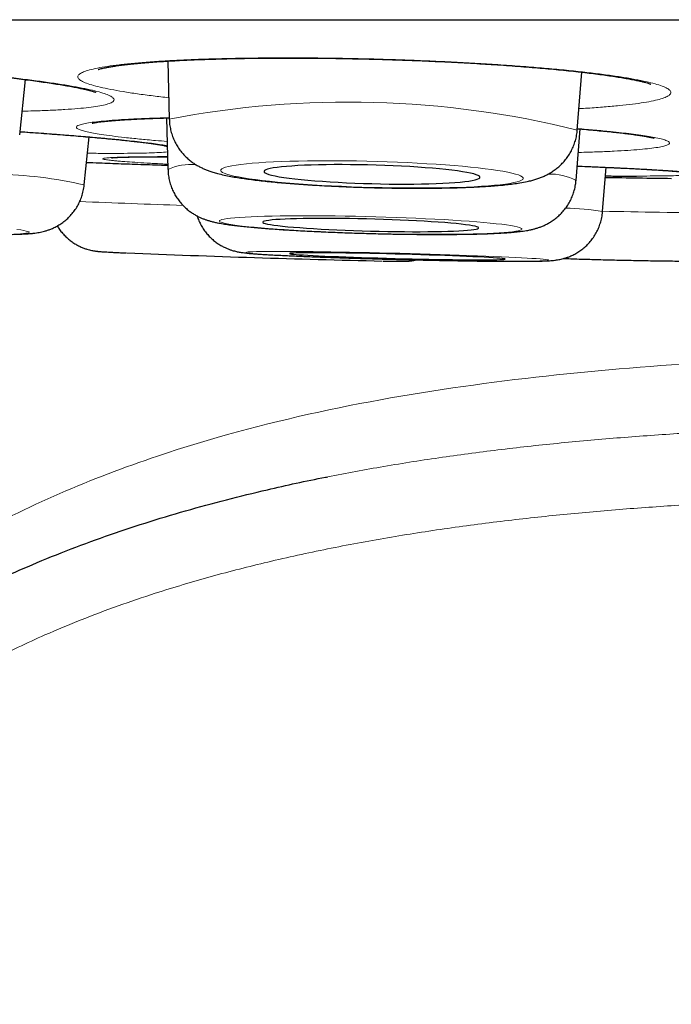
# Model space of a CAD drawing. Header units: millimetres. Extents: x 8 to 761, y 12 to 790.
# Tile 5 of 240: x 348.91 to 352.61, y 351.42 to 357.01. Entities that reach past the tile are written whole.
import ezdxf

# ---------------------------------------------------------------- set-up
doc = ezdxf.new("R2010")
doc.units = ezdxf.units.MM

msp = doc.modelspace()

# ---------------------------------------------------------------- linework, layer by layer
at = {"color": 7, "linetype": 'Continuous', "lineweight": 30}
for p, q in [((337.7188, 357.0073), (371.0537, 357.0073)), ((349.7469, 356.7724), (349.7554, 356.4429)), ((352.0717, 356.3812), (352.0977, 356.7094)), ((348.9065, 356.3532), (348.939, 356.6671)), ((349.7406, 356.4497), (349.7482, 356.1563)), ((352.0645, 356.0944), (352.0877, 356.3869)), ((349.2728, 356.0697), (349.3003, 356.3416)), ((352.2152, 355.9187), (352.2347, 356.1694)), ((352.0645, 356.0944), (352.0641, 356.093))]:
    msp.add_line(p, q, dxfattribs=at)
at = {"color": 252, "linetype": 'Continuous', "lineweight": 0, "flags": 128}
for points in [[(350.906, 356.0554), (350.964, 356.054), (351.0217, 356.053), (351.0789, 356.0523), (351.1352, 356.052), (351.1906, 356.052), (351.2446, 356.0524), (351.2971, 356.0531), (351.3478, 356.0542), (351.3965, 356.0557), (351.443, 356.0574), (351.487, 356.0595), (351.5284, 356.0619), (351.5669, 356.0646), (351.6024, 356.0676), (351.6347, 356.0709), (351.6637, 356.0745), (351.6893, 356.0783), (351.7112, 356.0824), (351.7295, 356.0866), (351.7441, 356.0911), (351.7548, 356.0957), (351.7616, 356.1005), (351.7646, 356.1054), (351.7636, 356.1104), (351.7587, 356.1155), (351.7499, 356.1207), (351.7373, 356.1259), (351.7208, 356.1311), (351.7007, 356.1364), (351.6769, 356.1415), (351.6496, 356.1467), (351.619, 356.1517), (351.585, 356.1567), (351.548, 356.1615), (351.508, 356.1662), (351.4653, 356.1707), (351.4201, 356.175), (351.3725, 356.1791), (351.3227, 356.183), (351.2711, 356.1867), (351.2178, 356.1901), (351.1631, 356.1932), (351.1072, 356.196), (351.0503, 356.1985), (350.9929, 356.2007), (350.935, 356.2025), (350.877, 356.2041), (350.8191, 356.2053), (350.7617, 356.2061), (350.7048, 356.2066), (350.6489, 356.2068), (350.5942, 356.2066), (350.5409, 356.206), (350.4893, 356.2051), (350.4396, 356.2038), (350.3919, 356.2022), (350.3467, 356.2003), (350.304, 356.1981), (350.264, 356.1955), (350.227, 356.1926), (350.1931, 356.1895), (350.1624, 356.186), (350.1351, 356.1824), (350.1113, 356.1784), (350.0912, 356.1743), (350.0747, 356.1699), (350.0621, 356.1654), (350.0533, 356.1607), (350.0484, 356.1558), (350.0475, 356.1508), (350.0504, 356.1458), (350.0572, 356.1406), (350.0679, 356.1354), (350.0825, 356.1302), (350.1008, 356.125), (350.1227, 356.1198), (350.1483, 356.1146), (350.1773, 356.1095), (350.2096, 356.1045), (350.2451, 356.0996), (350.2836, 356.0949), (350.325, 356.0903), (350.369, 356.0858), (350.4155, 356.0816), (350.4642, 356.0776), (350.5149, 356.0738), (350.5674, 356.0703), (350.6214, 356.0671), (350.6768, 356.0641), (350.7332, 356.0615), (350.7903, 356.0591), (350.848, 356.0571), (350.906, 356.0554)], [(350.8987, 355.7942), (350.9567, 355.7927), (351.0144, 355.7915), (351.0716, 355.7905), (351.128, 355.7898), (351.1833, 355.7893), (351.2374, 355.789), (351.2899, 355.789), (351.3406, 355.7892), (351.3893, 355.7896), (351.4357, 355.7903), (351.4797, 355.7912), (351.5211, 355.7924), (351.5596, 355.7938), (351.5951, 355.7954), (351.6274, 355.7972), (351.6564, 355.7992), (351.682, 355.8014), (351.704, 355.8038), (351.7223, 355.8063), (351.7368, 355.8091), (351.7475, 355.8119), (351.7543, 355.815), (351.7573, 355.8181), (351.7563, 355.8213), (351.7514, 355.8247), (351.7426, 355.8281), (351.73, 355.8316), (351.7136, 355.8351), (351.6934, 355.8386), (351.6697, 355.8422), (351.6424, 355.8458), (351.6117, 355.8493), (351.5778, 355.8528), (351.5407, 355.8563), (351.5008, 355.8597), (351.4581, 355.863), (351.4128, 355.8662), (351.3652, 355.8693), (351.3155, 355.8723), (351.2638, 355.8751), (351.2105, 355.8778), (351.1558, 355.8803), (351.0999, 355.8827), (351.0431, 355.8848), (350.9856, 355.8868), (350.9277, 355.8886), (350.8697, 355.8901), (350.8119, 355.8914), (350.7544, 355.8925), (350.6976, 355.8934), (350.6417, 355.894), (350.587, 355.8944), (350.5337, 355.8946), (350.482, 355.8945), (350.4323, 355.8942), (350.3847, 355.8936), (350.3394, 355.8928), (350.2967, 355.8918), (350.2567, 355.8905), (350.2197, 355.889), (350.1858, 355.8873), (350.1551, 355.8854), (350.1278, 355.8833), (350.104, 355.881), (350.0839, 355.8785), (350.0675, 355.8759), (350.0548, 355.8731), (350.0461, 355.8701), (350.0412, 355.867), (350.0402, 355.8638), (350.0431, 355.8606), (350.05, 355.8572), (350.0607, 355.8537), (350.0752, 355.8502), (350.0935, 355.8467), (350.1155, 355.8431), (350.141, 355.8396), (350.17, 355.836), (350.2024, 355.8325), (350.2379, 355.829), (350.2764, 355.8256), (350.3177, 355.8222), (350.3617, 355.8189), (350.4082, 355.8158), (350.4569, 355.8127), (350.5076, 355.8098), (350.5601, 355.8071), (350.6142, 355.8044), (350.6695, 355.802), (350.7259, 355.7998), (350.7831, 355.7977), (350.8408, 355.7958), (350.8987, 355.7942)], [(348.8898, 355.7908), (348.9109, 355.7919), (348.9284, 355.7932), (348.9421, 355.7947), (348.9519, 355.7964), (348.9579, 355.7983), (348.9599, 355.8005)], [(348.9599, 355.8005), (348.9581, 355.8028), (348.9523, 355.8053), (348.9427, 355.8079), (348.9292, 355.8107), (348.912, 355.8137), (348.891, 355.8168)], [(351.9084, 355.6423), (351.9065, 355.6435), (351.9006, 355.6448), (351.8909, 355.6462), (351.8774, 355.6477), (351.86, 355.6493), (351.839, 355.6509), (351.8144, 355.6526), (351.7862, 355.6544), (351.7547, 355.6562), (351.72, 355.658), (351.6823, 355.6599), (351.6416, 355.6618), (351.5983, 355.6637), (351.5524, 355.6656), (351.5043, 355.6675), (351.4541, 355.6693), (351.402, 355.6712), (351.3484, 355.673), (351.2933, 355.6748), (351.2372, 355.6765), (351.1802, 355.6782), (351.1226, 355.6798), (351.0647, 355.6813), (351.0067, 355.6828), (350.9489, 355.6842), (350.8915, 355.6855), (350.8349, 355.6867), (350.7793, 355.6878), (350.7249, 355.6887), (350.6719, 355.6896), (350.6207, 355.6904), (350.5715, 355.691), (350.5244, 355.6915), (350.4798, 355.6919), (350.4377, 355.6921), (350.3984, 355.6923), (350.3621, 355.6923), (350.329, 355.6922), (350.2991, 355.6919), (350.2727, 355.6915), (350.2498, 355.691), (350.2305, 355.6904), (350.215, 355.6897), (350.2033, 355.6888), (350.1955, 355.6878), (350.1915, 355.6868), (350.1915, 355.6856), (350.1954, 355.6843), (350.2031, 355.6829), (350.2148, 355.6815), (350.2302, 355.6799), (350.2494, 355.6783), (350.2723, 355.6767), (350.2987, 355.6749), (350.3285, 355.6731), (350.3616, 355.6713), (350.3979, 355.6695), (350.4371, 355.6676), (350.4791, 355.6657), (350.5237, 355.6638), (350.5708, 355.6619), (350.62, 355.66), (350.6711, 355.6582), (350.724, 355.6563), (350.7784, 355.6545), (350.834, 355.6528), (350.8906, 355.6511), (350.948, 355.6494), (351.0058, 355.6479), (351.0638, 355.6464), (351.1217, 355.6449), (351.1793, 355.6436), (351.2363, 355.6424), (351.2925, 355.6412), (351.3475, 355.6402), (351.4012, 355.6393), (351.4533, 355.6385), (351.5035, 355.6378), (351.5517, 355.6372), (351.5976, 355.6367), (351.641, 355.6364), (351.6817, 355.6362), (351.7195, 355.6361), (351.7542, 355.6362), (351.7858, 355.6364), (351.8139, 355.6367), (351.8386, 355.6371), (351.8597, 355.6377), (351.8771, 355.6384), (351.8907, 355.6392), (351.9005, 355.6401), (351.9064, 355.6411), (351.9084, 355.6423)]]:
    msp.add_lwpolyline(points, dxfattribs=at)
at = {"color": 7, "linetype": 'Continuous', "lineweight": 30, "flags": 128}
for points in [[(350.906, 356.0766), (350.9547, 356.0754), (351.0031, 356.0747), (351.0508, 356.0742), (351.0977, 356.0741), (351.1433, 356.0744), (351.1874, 356.075), (351.2298, 356.076), (351.2701, 356.0773), (351.3081, 356.0789), (351.3436, 356.0808), (351.3762, 356.0831), (351.406, 356.0856), (351.4325, 356.0884), (351.4558, 356.0915), (351.4755, 356.0948), (351.4917, 356.0983), (351.5041, 356.1021), (351.5128, 356.106), (351.5176, 356.11), (351.5186, 356.1142), (351.5157, 356.1185), (351.5089, 356.1228), (351.4984, 356.1272), (351.4841, 356.1316), (351.4661, 356.1359), (351.4446, 356.1403), (351.4197, 356.1446), (351.3915, 356.1487), (351.3603, 356.1528), (351.3262, 356.1567), (351.2894, 356.1604), (351.2502, 356.1639), (351.2088, 356.1672), (351.1656, 356.1703), (351.1206, 356.1731), (351.0744, 356.1757), (351.027, 356.1779), (350.9789, 356.1799), (350.9304, 356.1815), (350.8816, 356.1828), (350.8331, 356.1837), (350.785, 356.1843), (350.7376, 356.1846), (350.6914, 356.1845), (350.6464, 356.1841), (350.6032, 356.1833), (350.5618, 356.1822), (350.5226, 356.1807), (350.4859, 356.1789), (350.4517, 356.1768), (350.4205, 356.1744), (350.3924, 356.1717), (350.3674, 356.1688), (350.3459, 356.1656), (350.328, 356.1622), (350.3136, 356.1585), (350.3031, 356.1547), (350.2963, 356.1507), (350.2934, 356.1466), (350.2944, 356.1424), (350.2992, 356.1381), (350.3079, 356.1337), (350.3203, 356.1294), (350.3365, 356.125), (350.3562, 356.1206), (350.3795, 356.1163), (350.406, 356.1121), (350.4358, 356.108), (350.4685, 356.104), (350.5039, 356.1002), (350.5419, 356.0965), (350.5822, 356.0931), (350.6246, 356.0899), (350.6687, 356.087), (350.7143, 356.0843), (350.7612, 356.0819), (350.809, 356.0798), (350.8573, 356.078), (350.906, 356.0766)], [(350.8987, 355.8078), (350.9474, 355.8066), (350.9958, 355.8056), (351.0435, 355.8049), (351.0904, 355.8044), (351.136, 355.8041), (351.1802, 355.8041), (351.2225, 355.8043), (351.2628, 355.8048), (351.3008, 355.8054), (351.3363, 355.8063), (351.369, 355.8075), (351.3987, 355.8088), (351.4253, 355.8104), (351.4485, 355.8121), (351.4683, 355.8141), (351.4844, 355.8162), (351.4969, 355.8185), (351.5055, 355.8209), (351.5104, 355.8235), (351.5113, 355.8261), (351.5084, 355.8289), (351.5017, 355.8318), (351.4911, 355.8347), (351.4768, 355.8376), (351.4588, 355.8406), (351.4373, 355.8436), (351.4124, 355.8466), (351.3842, 355.8496), (351.353, 355.8525), (351.3189, 355.8553), (351.2821, 355.8581), (351.2429, 355.8607), (351.2016, 355.8632), (351.1583, 355.8656), (351.1134, 355.8679), (351.0671, 355.8699), (351.0198, 355.8718), (350.9717, 355.8736), (350.9231, 355.8751), (350.8744, 355.8764), (350.8258, 355.8774), (350.7777, 355.8783), (350.7304, 355.8789), (350.6841, 355.8793), (350.6392, 355.8795), (350.5959, 355.8794), (350.5545, 355.879), (350.5153, 355.8785), (350.4786, 355.8777), (350.4445, 355.8767), (350.4132, 355.8754), (350.3851, 355.874), (350.3602, 355.8723), (350.3387, 355.8705), (350.3207, 355.8684), (350.3064, 355.8662), (350.2958, 355.8639), (350.289, 355.8614), (350.2861, 355.8588), (350.2871, 355.856), (350.2919, 355.8532), (350.3006, 355.8503), (350.3131, 355.8474), (350.3292, 355.8444), (350.349, 355.8414), (350.3722, 355.8384), (350.3988, 355.8355), (350.4285, 355.8325), (350.4612, 355.8297), (350.4966, 355.8269), (350.5347, 355.8242), (350.575, 355.8216), (350.6173, 355.8191), (350.6614, 355.8168), (350.7071, 355.8146), (350.7539, 355.8126), (350.8017, 355.8108), (350.8501, 355.8092), (350.8987, 355.8078)], [(351.6624, 355.6486), (351.6605, 355.6496), (351.6548, 355.6507), (351.6452, 355.6519), (351.6318, 355.6532), (351.6148, 355.6546), (351.5941, 355.656), (351.5701, 355.6575), (351.5427, 355.659), (351.5123, 355.6606), (351.4789, 355.6622), (351.4428, 355.6638), (351.4042, 355.6654), (351.3634, 355.6669), (351.3205, 355.6685), (351.276, 355.67), (351.2301, 355.6716), (351.183, 355.673), (351.135, 355.6744), (351.0865, 355.6758), (351.0378, 355.677), (350.9892, 355.6782), (350.9409, 355.6793), (350.8934, 355.6803), (350.8468, 355.6812), (350.8015, 355.682), (350.7578, 355.6827), (350.7159, 355.6832), (350.6761, 355.6837), (350.6387, 355.684), (350.6039, 355.6842), (350.5719, 355.6843), (350.543, 355.6842), (350.5172, 355.684), (350.4948, 355.6837), (350.4759, 355.6833), (350.4606, 355.6827), (350.4491, 355.682), (350.4414, 355.6813), (350.4375, 355.6804), (350.4374, 355.6794), (350.4413, 355.6783), (350.449, 355.6771), (350.4605, 355.6759), (350.4757, 355.6745), (350.4945, 355.6731), (350.5169, 355.6717), (350.5426, 355.6702), (350.5715, 355.6686), (350.6035, 355.6671), (350.6383, 355.6655), (350.6756, 355.6639), (350.7154, 355.6623), (350.7572, 355.6607), (350.8009, 355.6592), (350.8462, 355.6576), (350.8928, 355.6562), (350.9403, 355.6547), (350.9886, 355.6534), (351.0372, 355.652), (351.0859, 355.6508), (351.1344, 355.6497), (351.1823, 355.6486), (351.2294, 355.6477), (351.2754, 355.6468), (351.32, 355.6461), (351.3628, 355.6455), (351.4037, 355.645), (351.4423, 355.6446), (351.4784, 355.6443), (351.5118, 355.6442), (351.5423, 355.6442), (351.5697, 355.6443), (351.5938, 355.6446), (351.6145, 355.6449), (351.6316, 355.6454), (351.645, 355.646), (351.6547, 355.6468), (351.6605, 355.6476), (351.6624, 355.6486)]]:
    msp.add_lwpolyline(points, dxfattribs=at)
at = {"color": 252, "linetype": 'Continuous', "lineweight": 0}
for centre, radius, start, end in [((350.7725, 351.154), 5.3859, 76.0415, 100.8853), ((349.8778, 355.8865), 0.2993, 84.6553, 115.6616), ((348.7343, 353.7274), 2.4034, 77.0512, 89.0779), ((351.9184, 355.8252), 0.3063, 61.5136, 92.211), ((352.2265, 426.91), 70.9971, 267.593802, 268.067991), ((351.995, 354.6517), 1.286, 80.1422, 89.528), ((353.0744, 393.8826), 37.9721, 268.70183, 269.19155), ((353.0266, 388.1269), 32.2163, 269.13209, 270.36715)]:
    msp.add_arc(centre, radius, start, end, dxfattribs=at)
at = {"color": 7, "linetype": 'Continuous', "lineweight": 30}
for centre, radius, start, end in [((354.3863, 486.0945), 130, 269.049736, 269.215851), ((352.928, 440.5699), 84.9551, 267.696952, 268.675278)]:
    msp.add_arc(centre, radius, start, end, dxfattribs=at)
for points, knots in [([(346.1862, 356.756), (346.1861, 356.756), (346.1857, 356.7558), (346.1877, 356.7564), (346.1924, 356.7576), (346.2007, 356.7595), (346.2126, 356.7617), (346.2283, 356.7642), (346.2479, 356.7669), (346.2714, 356.7697), (346.2986, 356.7724), (346.3296, 356.7751), (346.3643, 356.7777), (346.4025, 356.78), (346.4441, 356.7822), (346.4888, 356.7842), (346.5363, 356.7858), (346.5865, 356.7872), (346.6391, 356.7883), (346.6943, 356.7891), (346.7521, 356.7897), (346.8124, 356.7899), (346.875, 356.7898), (346.9396, 356.7894), (347.0059, 356.7887), (347.0735, 356.7877), (347.1424, 356.7864), (347.2126, 356.7848), (347.284, 356.7829), (347.3569, 356.7807), (347.4307, 356.7782), (347.5054, 356.7754), (347.5806, 356.7723), (347.6561, 356.769), (347.7316, 356.7654), (347.807, 356.7615), (347.8824, 356.7574), (347.9576, 356.753), (348.0324, 356.7484), (348.1067, 356.7436), (348.1802, 356.7385), (348.2529, 356.7333), (348.3214, 356.7281), (348.3777, 356.7236), (348.4332, 356.719), (348.4908, 356.7141), (348.5575, 356.7081), (348.6224, 356.702), (348.6855, 356.6958), (348.7465, 356.6895), (348.8055, 356.6831), (348.8622, 356.6766), (348.9166, 356.67), (348.9683, 356.6635), (349.0171, 356.6569), (349.0631, 356.6504), (349.1063, 356.6439), (349.1463, 356.6374), (349.1831, 356.6311), (349.2164, 356.625), (349.246, 356.6191), (349.2717, 356.6135), (349.2933, 356.6084), (349.3105, 356.6039), (349.3232, 356.6002), (349.3321, 356.5973), (349.3374, 356.5954), (349.3397, 356.5944), (349.3393, 356.5946), (349.3392, 356.5946)], [0, 0, 0, 0, 0.001429, 0.01086, 0.021256, 0.032623, 0.044907, 0.058004, 0.071781, 0.086147, 0.100764, 0.115887, 0.131398, 0.147198, 0.163199, 0.179327, 0.195515, 0.211695, 0.227845, 0.244038, 0.260393, 0.276868, 0.29342, 0.310007, 0.32658, 0.343095, 0.359522, 0.375919, 0.392417, 0.408986, 0.425603, 0.442247, 0.458892, 0.475512, 0.492086, 0.508585, 0.525127, 0.541705, 0.558273, 0.574838, 0.59141, 0.607993, 0.624596, 0.638969, 0.647711, 0.664247, 0.680743, 0.697215, 0.713671, 0.730115, 0.746553, 0.76299, 0.779427, 0.795847, 0.812052, 0.828286, 0.844485, 0.860606, 0.8766, 0.89241, 0.907964, 0.923177, 0.937958, 0.95239, 0.964918, 0.97667, 0.987525, 0.99742, 1, 1, 1, 1]), ([(349.352, 356.7248), (349.3521, 356.7248), (349.3524, 356.7249), (349.3563, 356.7262), (349.3633, 356.7283), (349.374, 356.731), (349.3883, 356.7342), (349.4065, 356.7377), (349.4285, 356.7415), (349.4544, 356.7455), (349.484, 356.7495), (349.5173, 356.7535), (349.5543, 356.7574), (349.5947, 356.7613), (349.6383, 356.765), (349.6849, 356.7684), (349.7342, 356.7717), (349.7861, 356.7747), (349.8405, 356.7775), (349.8974, 356.78), (349.9569, 356.7823), (350.0188, 356.7842), (350.0828, 356.7859), (350.1486, 356.7874), (350.216, 356.7885), (350.2845, 356.7892), (350.3543, 356.7897), (350.4253, 356.7899), (350.4976, 356.7898), (350.5711, 356.7893), (350.6456, 356.7886), (350.7206, 356.7875), (350.7961, 356.7861), (350.8717, 356.7845), (350.9471, 356.7825), (351.0224, 356.7803), (351.0976, 356.7777), (351.1725, 356.7749), (351.2469, 356.7718), (351.3206, 356.7684), (351.3934, 356.7647), (351.4653, 356.7608), (351.5222, 356.7574), (351.5674, 356.7546), (351.612, 356.7518), (351.6691, 356.7479), (351.7352, 356.7431), (351.7995, 356.7381), (351.8618, 356.7329), (351.9221, 356.7275), (351.9802, 356.722), (352.0361, 356.7163), (352.0895, 356.7105), (352.1401, 356.7046), (352.1878, 356.6986), (352.2327, 356.6925), (352.2745, 356.6865), (352.3132, 356.6804), (352.3486, 356.6744), (352.3803, 356.6685), (352.4082, 356.6628), (352.4322, 356.6575), (352.452, 356.6526), (352.4672, 356.6483), (352.4782, 356.6449), (352.4852, 356.6425), (352.4891, 356.6409), (352.4893, 356.6408), (352.4894, 356.6408)], [0, 0, 0, 0, 0.007879, 0.018085, 0.029216, 0.041243, 0.05409, 0.067645, 0.081789, 0.09639, 0.111305, 0.126667, 0.14237, 0.158324, 0.174449, 0.190674, 0.206934, 0.223174, 0.23941, 0.255753, 0.272243, 0.288838, 0.305493, 0.322166, 0.338804, 0.355368, 0.371846, 0.388357, 0.404978, 0.421662, 0.438385, 0.455124, 0.471851, 0.488543, 0.50518, 0.521756, 0.538432, 0.555094, 0.571748, 0.588403, 0.605066, 0.621743, 0.638442, 0.645311, 0.654098, 0.670713, 0.687286, 0.703831, 0.720356, 0.736866, 0.753365, 0.769857, 0.786342, 0.802801, 0.819027, 0.835277, 0.851473, 0.867571, 0.883515, 0.899241, 0.914669, 0.929706, 0.944251, 0.958387, 0.970531, 0.981884, 0.992363, 1, 1, 1, 1]), ([(349.3176, 356.42), (349.3175, 356.42), (349.3171, 356.4199), (349.3188, 356.4204), (349.323, 356.4213), (349.3309, 356.4228), (349.3423, 356.4246), (349.3576, 356.4268), (349.3769, 356.4292), (349.4, 356.4316), (349.4271, 356.4341), (349.4579, 356.4366), (349.4921, 356.439), (349.5298, 356.4412), (349.5706, 356.4434), (349.6145, 356.4454), (349.6615, 356.4473), (349.7083, 356.4489), (349.7405, 356.4498), (349.7552, 356.4502)], [0, 0, 0, 0, 0.001122, 0.041577, 0.08677, 0.136754, 0.19128, 0.249855, 0.311848, 0.376612, 0.44357, 0.512197, 0.581847, 0.652334, 0.723464, 0.795106, 0.86717, 0.939591, 1, 1, 1, 1]), ([(349.7555, 356.4428), (349.756, 356.4326), (349.7571, 356.412), (349.7628, 356.3814), (349.7713, 356.3516), (349.7825, 356.3234), (349.7961, 356.2971), (349.8116, 356.2728), (349.8288, 356.2508), (349.847, 356.2311), (349.8659, 356.2138), (349.8851, 356.1988), (349.9043, 356.1859), (349.9233, 356.1748), (349.9423, 356.1652), (349.9616, 356.1567), (349.982, 356.1488), (350.005, 356.1412), (350.0334, 356.1331), (350.0669, 356.1252), (350.1042, 356.1178), (350.1418, 356.1113), (350.1807, 356.1054), (350.2217, 356.0999), (350.2651, 356.0946), (350.3098, 356.0897), (350.3561, 356.0852), (350.4038, 356.0809), (350.4531, 356.0769), (350.5038, 356.0732), (350.5557, 356.0697), (350.6088, 356.0665), (350.6629, 356.0636), (350.7177, 356.0609), (350.7732, 356.0586), (350.8292, 356.0565), (350.8735, 356.0551), (350.8992, 356.0544), (350.906, 356.0543)], [0, 0, 0, 0, 0.018949, 0.038698, 0.058086, 0.07714, 0.095878, 0.114304, 0.132413, 0.1502, 0.167677, 0.184917, 0.20211, 0.219537, 0.237616, 0.256995, 0.278594, 0.303828, 0.335247, 0.378408, 0.420775, 0.459364, 0.495869, 0.534317, 0.571362, 0.607522, 0.643099, 0.67827, 0.713147, 0.747807, 0.782303, 0.816674, 0.850949, 0.885153, 0.919305, 0.953419, 0.987511, 1, 1, 1, 1]), ([(348.9084, 356.3715), (348.916, 356.371), (348.9459, 356.369), (348.9965, 356.3654), (349.0601, 356.3607), (349.1218, 356.3561), (349.1815, 356.3514), (349.239, 356.3468), (349.2941, 356.3421), (349.3465, 356.3375), (349.3961, 356.333), (349.4429, 356.3286), (349.4868, 356.3242), (349.5279, 356.3198), (349.5657, 356.3156), (349.6003, 356.3116), (349.6315, 356.3076), (349.6591, 356.3039), (349.6831, 356.3004), (349.7004, 356.2976), (349.7143, 356.2952), (349.7248, 356.2932), (349.7333, 356.2914), (349.7378, 356.2904), (349.7398, 356.2898), (349.7393, 356.2899), (349.7393, 356.2899)], [0, 0, 0, 0, 0.0168161, 0.0657304, 0.1149343, 0.1642755, 0.2136881, 0.2630888, 0.3123938, 0.3615295, 0.4104222, 0.458956, 0.5077118, 0.5562426, 0.604534, 0.6525405, 0.7001882, 0.7473612, 0.7938804, 0.8394647, 0.8652867, 0.903437, 0.9386937, 0.9705329, 0.9986691, 1, 1, 1, 1]), ([(350.906, 356.0543), (350.9159, 356.054), (350.9445, 356.0533), (350.9918, 356.0523), (351.0476, 356.0514), (351.103, 356.0509), (351.1576, 356.0507), (351.2114, 356.0508), (351.2642, 356.0512), (351.3157, 356.052), (351.3658, 356.0531), (351.4145, 356.0545), (351.4615, 356.0563), (351.5068, 356.0584), (351.5504, 356.0609), (351.5922, 356.0638), (351.6324, 356.0671), (351.6712, 356.0709), (351.7092, 356.0755), (351.748, 356.0812), (351.7824, 356.0876), (351.8123, 356.0947), (351.8358, 356.1014), (351.8575, 356.1088), (351.8784, 356.1172), (351.899, 356.1269), (351.9198, 356.1384), (351.9407, 356.1521), (351.9615, 356.1681), (351.9819, 356.1867), (352.0013, 356.2079), (352.0191, 356.2314), (352.0349, 356.257), (352.0482, 356.2843), (352.059, 356.313), (352.0668, 356.3438), (352.071, 356.3667), (352.0714, 356.3796), (352.0715, 356.3812)], [0, 0, 0, 0, 0.017971, 0.05213, 0.086303, 0.120497, 0.154726, 0.189005, 0.22335, 0.257785, 0.292333, 0.32703, 0.361919, 0.397062, 0.432543, 0.468489, 0.505097, 0.54269, 0.581852, 0.623788, 0.671526, 0.701633, 0.727137, 0.749415, 0.769471, 0.788243, 0.80644, 0.824542, 0.842752, 0.861244, 0.880024, 0.899018, 0.91815, 0.937361, 0.956613, 0.975887, 0.996975, 1, 1, 1, 1]), ([(352.0722, 356.3882), (352.0763, 356.3878), (352.0985, 356.3861), (352.1363, 356.3828), (352.1852, 356.3785), (352.2311, 356.3741), (352.2741, 356.3697), (352.314, 356.3653), (352.3507, 356.361), (352.384, 356.3567), (352.4138, 356.3525), (352.4398, 356.3485), (352.4614, 356.3449), (352.4743, 356.3424), (352.4834, 356.3406), (352.4912, 356.339), (352.4998, 356.337), (352.5058, 356.3354), (352.5087, 356.3345), (352.5084, 356.3346), (352.5083, 356.3346)], [0, 0, 0, 0, 0.016486, 0.089468, 0.162018, 0.23395, 0.306153, 0.377914, 0.449179, 0.519842, 0.589744, 0.65865, 0.72622, 0.78585, 0.797578, 0.835942, 0.889148, 0.937984, 0.982091, 1, 1, 1, 1]), ([(349.7476, 356.1789), (349.7469, 356.179), (349.6997, 356.1806), (349.6105, 356.1837), (349.4815, 356.1882), (349.3732, 356.1921), (349.3101, 356.1944), (349.2855, 356.1953)], [0, 0, 0, 0, 0.003932, 0.283826, 0.553886, 0.825822, 1, 1, 1, 1]), ([(349.4271, 356.2235), (349.4271, 356.2236), (349.4272, 356.2236), (349.4306, 356.2239), (349.437, 356.2244), (349.4472, 356.2251), (349.4612, 356.2258), (349.4792, 356.2265), (349.5011, 356.2272), (349.5268, 356.2279), (349.5561, 356.2284), (349.5889, 356.2289), (349.6251, 356.2293), (349.6644, 356.2296), (349.7046, 356.2297), (349.733, 356.2297), (349.7463, 356.2298)], [0, 0, 0, 0, 0.0309496, 0.0811329, 0.1389093, 0.2037801, 0.274526, 0.349719, 0.4280806, 0.5086448, 0.5907532, 0.6739828, 0.7579068, 0.8420499, 0.9264493, 1, 1, 1, 1]), ([(346.962, 356.1372), (346.9622, 356.1355), (346.9635, 356.1235), (346.969, 356.102), (346.9783, 356.0732), (346.9904, 356.0462), (347.0047, 356.021), (347.0209, 355.998), (347.0386, 355.9771), (347.0573, 355.9586), (347.0765, 355.9426), (347.0956, 355.9291), (347.1141, 355.918), (347.1314, 355.909), (347.1475, 355.9018), (347.1624, 355.896), (347.1766, 355.8912), (347.1905, 355.8872), (347.2049, 355.8834), (347.2211, 355.8798), (347.2429, 355.8756), (347.2688, 355.8714), (347.2989, 355.8673), (347.3298, 355.8634), (347.363, 355.8597), (347.399, 355.856), (347.4368, 355.8524), (347.4766, 355.8488), (347.5183, 355.8452), (347.5621, 355.8417), (347.6077, 355.8382), (347.6551, 355.8348), (347.7041, 355.8314), (347.7545, 355.8281), (347.8062, 355.8248), (347.8591, 355.8216), (347.9128, 355.8185), (347.9672, 355.8154), (348.0222, 355.8125), (348.0774, 355.8098), (348.1327, 355.8071), (348.1879, 355.8046), (348.2428, 355.8022), (348.2971, 355.8), (348.3507, 355.798), (348.4033, 355.7961), (348.4549, 355.7945), (348.5051, 355.793), (348.5537, 355.7917), (348.6008, 355.7906), (348.646, 355.7897), (348.6892, 355.7891), (348.7304, 355.7886), (348.7693, 355.7884), (348.8061, 355.7884), (348.8407, 355.7886), (348.8731, 355.7891), (348.9038, 355.79), (348.9335, 355.7912), (348.9595, 355.7928), (348.9821, 355.7949), (349.0002, 355.7972), (349.0164, 355.7998), (349.0316, 355.8029), (349.0475, 355.8068), (349.0646, 355.8119), (349.083, 355.8187), (349.103, 355.8274), (349.1244, 355.8387), (349.1465, 355.8529), (349.1685, 355.8699), (349.1896, 355.8897), (349.2091, 355.9119), (349.2267, 355.9363), (349.2418, 355.9625), (349.2543, 355.9903), (349.2641, 356.0203), (349.2704, 356.0469), (349.2719, 356.0639), (349.2724, 356.0697)], [0, 0, 0, 0, 0.0015505, 0.0109348, 0.0201259, 0.0291283, 0.0379409, 0.0465569, 0.0549602, 0.063121, 0.0709909, 0.0785064, 0.0856221, 0.0923706, 0.0989005, 0.1054628, 0.1122993, 0.1197732, 0.1283945, 0.1389548, 0.1530338, 0.1755508, 0.1946909, 0.2125863, 0.2315011, 0.2495695, 0.2671733, 0.2845001, 0.3016468, 0.3186697, 0.3356043, 0.352474, 0.369295, 0.3860791, 0.402835, 0.4195693, 0.4362872, 0.452993, 0.4696903, 0.4863823, 0.5030718, 0.5197614, 0.5364531, 0.5531496, 0.5698539, 0.5865694, 0.6032999, 0.62005, 0.6368256, 0.6536339, 0.6704846, 0.6873908, 0.7043705, 0.7214496, 0.7386672, 0.7560847, 0.7738048, 0.7920167, 0.8111166, 0.8321515, 0.8473745, 0.8595736, 0.8684263, 0.8762579, 0.8834521, 0.890437, 0.8974547, 0.9047916, 0.9126252, 0.9209501, 0.9296388, 0.9385587, 0.9476205, 0.9567705, 0.9659762, 0.9752181, 0.9844836, 0.9947641, 1, 1, 1, 1]), ([(349.7486, 356.1563), (349.7486, 356.1524), (349.7485, 356.1379), (349.752, 356.1132), (349.7586, 356.0827), (349.7683, 356.0538), (349.7805, 356.0266), (349.795, 356.0013), (349.8113, 355.9782), (349.829, 355.9573), (349.8478, 355.9388), (349.8669, 355.9228), (349.886, 355.9092), (349.9046, 355.8979), (349.9224, 355.8886), (349.9393, 355.8809), (349.9557, 355.8744), (349.972, 355.8689), (349.9888, 355.8639), (350.0077, 355.859), (350.0315, 355.8539), (350.0599, 355.8487), (350.0924, 355.8438), (350.1255, 355.8395), (350.1604, 355.8355), (350.1975, 355.8316), (350.2374, 355.8279), (350.279, 355.8244), (350.3223, 355.821), (350.3675, 355.8178), (350.4144, 355.8147), (350.4629, 355.8117), (350.5129, 355.8089), (350.5643, 355.8063), (350.6169, 355.8038), (350.6704, 355.8014), (350.7248, 355.7993), (350.7798, 355.7973), (350.8342, 355.7955), (350.874, 355.7944), (350.8951, 355.7938), (350.8987, 355.7937)], [0, 0, 0, 0, 0.007065, 0.026397, 0.045329, 0.063885, 0.08208, 0.099914, 0.117377, 0.13444, 0.151053, 0.167146, 0.182671, 0.197671, 0.212362, 0.227148, 0.24244, 0.258916, 0.277518, 0.29968, 0.328083, 0.369701, 0.409917, 0.446946, 0.482112, 0.519185, 0.555038, 0.590143, 0.624765, 0.659057, 0.693113, 0.726996, 0.76075, 0.794404, 0.827984, 0.861506, 0.894984, 0.928432, 0.961858, 0.99351, 1, 1, 1, 1]), ([(352.071, 356.1765), (352.0901, 356.1757), (352.1292, 356.1741), (352.1858, 356.1716), (352.2411, 356.1691), (352.2938, 356.1667), (352.3438, 356.1643), (352.3908, 356.1619), (352.4351, 356.1595), (352.4765, 356.1572), (352.5148, 356.1549), (352.55, 356.1527), (352.5819, 356.1505), (352.6103, 356.1484), (352.6353, 356.1465), (352.6526, 356.145), (352.665, 356.1438), (352.6757, 356.1427), (352.6863, 356.1416), (352.6942, 356.1406), (352.6985, 356.1399), (352.6988, 356.1399), (352.6989, 356.1398)], [0, 0, 0, 0, 0.0546593, 0.1122553, 0.1698175, 0.2272593, 0.2845015, 0.3414573, 0.398249, 0.455189, 0.5119432, 0.5684893, 0.6247827, 0.6807435, 0.7362345, 0.791024, 0.8143755, 0.8445252, 0.8955731, 0.9372548, 0.9740044, 1, 1, 1, 1]), ([(350.8987, 355.7937), (350.9085, 355.7935), (350.9368, 355.7927), (350.9836, 355.7916), (351.0389, 355.7906), (351.0936, 355.7897), (351.1476, 355.789), (351.2007, 355.7886), (351.2527, 355.7884), (351.3034, 355.7884), (351.3527, 355.7886), (351.4004, 355.789), (351.4463, 355.7897), (351.4903, 355.7906), (351.5324, 355.7917), (351.5724, 355.7931), (351.6105, 355.7947), (351.6466, 355.7967), (351.681, 355.7989), (351.7144, 355.8017), (351.7486, 355.8053), (351.7789, 355.8095), (351.8052, 355.8145), (351.825, 355.8192), (351.8427, 355.8241), (351.8606, 355.8302), (351.8792, 355.8376), (351.8987, 355.8468), (351.9192, 355.8583), (351.9402, 355.8723), (351.9613, 355.8891), (351.9818, 355.9087), (352.001, 355.9308), (352.0183, 355.9551), (352.0332, 355.9813), (352.0456, 356.0092), (352.0554, 356.0393), (352.0619, 356.0678), (352.0634, 356.0867), (352.0641, 356.0943)], [0, 0, 0, 0, 0.017601, 0.051061, 0.08453, 0.118013, 0.151518, 0.185055, 0.218634, 0.25227, 0.285979, 0.319781, 0.353705, 0.387789, 0.422085, 0.45667, 0.49166, 0.527242, 0.563738, 0.601768, 0.642741, 0.691036, 0.720296, 0.74016, 0.757858, 0.77413, 0.789808, 0.805439, 0.821415, 0.83804, 0.855338, 0.873157, 0.891321, 0.909695, 0.928198, 0.946778, 0.965406, 0.986134, 1, 1, 1, 1]), ([(352.2309, 356.1203), (352.2594, 356.1202), (352.3209, 356.1198), (352.3791, 356.1197), (352.4069, 356.1198), (352.408, 356.1198)], [0, 0, 0, 0, 0.452957, 0.977143, 1, 1, 1, 1]), ([(349.9136, 355.8934), (349.9142, 355.8911), (349.9176, 355.8793), (349.9265, 355.8589), (349.94, 355.833), (349.9558, 355.8091), (349.9732, 355.7873), (349.992, 355.7678), (350.0118, 355.7506), (350.032, 355.7359), (350.0521, 355.7236), (350.0713, 355.7137), (350.089, 355.7061), (350.1048, 355.7003), (350.1188, 355.696), (350.1312, 355.6928), (350.1424, 355.6903), (350.1531, 355.6882), (350.1639, 355.6864), (350.1761, 355.6847), (350.1931, 355.6826), (350.2138, 355.6807), (350.239, 355.6786), (350.2652, 355.6768), (350.2941, 355.6749), (350.3261, 355.6731), (350.3603, 355.6712), (350.3968, 355.6694), (350.4356, 355.6675), (350.4766, 355.6657), (350.5198, 355.6639), (350.5649, 355.6621), (350.6119, 355.6602), (350.6606, 355.6585), (350.7107, 355.6567), (350.7622, 355.655), (350.8148, 355.6533), (350.8682, 355.6517), (350.9224, 355.6501), (350.9771, 355.6486), (351.032, 355.6471), (351.0871, 355.6457), (351.1419, 355.6444), (351.1964, 355.6431), (351.2504, 355.642), (351.3035, 355.6409), (351.3557, 355.64), (351.4066, 355.6391), (351.4562, 355.6383), (351.5042, 355.6376), (351.5505, 355.6371), (351.5948, 355.6366), (351.6371, 355.6363), (351.6771, 355.6361), (351.7148, 355.636), (351.75, 355.636), (351.7828, 355.6361), (351.813, 355.6364), (351.8408, 355.6368), (351.8664, 355.6373), (351.8906, 355.6381), (351.9112, 355.6391), (351.9283, 355.6404), (351.9419, 355.6418), (351.9536, 355.6433), (351.9656, 355.6453), (351.9789, 355.6479), (351.9939, 355.6516), (352.011, 355.6568), (352.0305, 355.6641), (352.0521, 355.674), (352.0749, 355.6868), (352.0978, 355.7026), (352.1199, 355.7211), (352.1405, 355.7421), (352.1592, 355.7654), (352.1757, 355.7907), (352.1896, 355.8176), (352.2008, 355.846), (352.2093, 355.8764), (352.2138, 355.9008), (352.2147, 355.9153), (352.2149, 355.9187)], [0, 0, 0, 0, 0.002129, 0.011145, 0.019967, 0.028594, 0.037017, 0.04522, 0.053176, 0.06084, 0.06813, 0.074933, 0.081154, 0.086826, 0.092153, 0.097439, 0.102979, 0.109126, 0.116399, 0.1256, 0.138369, 0.160514, 0.178687, 0.195875, 0.214038, 0.231565, 0.248748, 0.26573, 0.282585, 0.299353, 0.31606, 0.332723, 0.349354, 0.36596, 0.382546, 0.399119, 0.41568, 0.432233, 0.448779, 0.465322, 0.481861, 0.4984, 0.514939, 0.531478, 0.548021, 0.564568, 0.581121, 0.597682, 0.614254, 0.630839, 0.647443, 0.664069, 0.680725, 0.69742, 0.714169, 0.73099, 0.747916, 0.764997, 0.782322, 0.800062, 0.818599, 0.839062, 0.853454, 0.862323, 0.86922, 0.875336, 0.881085, 0.886802, 0.892815, 0.899485, 0.906949, 0.915059, 0.923568, 0.932323, 0.941236, 0.950253, 0.95934, 0.968474, 0.97764, 0.986829, 0.996973, 1, 1, 1, 1]), ([(349.1199, 355.8367), (349.124, 355.83), (349.133, 355.8155), (349.1494, 355.795), (349.1681, 355.7752), (349.188, 355.7577), (349.2085, 355.7425), (349.2293, 355.7297), (349.2499, 355.7192), (349.2695, 355.7109), (349.2873, 355.7048), (349.3025, 355.7005), (349.315, 355.6976), (349.3253, 355.6957), (349.3338, 355.6943), (349.3412, 355.6933), (349.348, 355.6925), (349.3549, 355.6918), (349.3632, 355.6911), (349.3749, 355.6902), (349.3903, 355.6893), (349.4103, 355.6882), (349.4323, 355.6871), (349.4578, 355.6859), (349.4837, 355.6847), (349.5025, 355.6839), (349.5109, 355.6835)], [0, 0, 0, 0, 0.0316614, 0.0693159, 0.1060053, 0.1416515, 0.1761378, 0.2092835, 0.2407827, 0.2700756, 0.2962491, 0.3185664, 0.3375417, 0.3547144, 0.3718683, 0.3904665, 0.4123432, 0.4402435, 0.4788589, 0.5400471, 0.6303616, 0.7060921, 0.7863808, 0.8636007, 0.93943, 1, 1, 1, 1]), ([(350.9691, 355.6374), (350.9743, 355.6373), (350.9892, 355.637), (351.0106, 355.6366), (351.0333, 355.6363), (351.0533, 355.6361), (351.0709, 355.636), (351.0847, 355.636), (351.0957, 355.6362), (351.1048, 355.6366), (351.1128, 355.637), (351.1213, 355.6377), (351.1317, 355.6389), (351.1445, 355.6409), (351.1541, 355.6425), (351.1596, 355.6439), (351.1598, 355.644)], [0, 0, 0, 0, 0.065375, 0.185383, 0.306401, 0.429223, 0.555722, 0.691751, 0.782707, 0.836005, 0.870312, 0.901305, 0.931355, 0.962393, 0.998524, 1, 1, 1, 1]), ([(351.9946, 355.652), (351.9966, 355.6519), (352.0131, 355.6513), (352.0459, 355.6501), (352.093, 355.6486), (352.1419, 355.6471), (352.1923, 355.6457), (352.2439, 355.6444), (352.2967, 355.6431), (352.3503, 355.642), (352.4047, 355.6409), (352.4595, 355.6399), (352.5147, 355.6391), (352.5699, 355.6383), (352.6249, 355.6376), (352.6797, 355.6371), (352.7338, 355.6366), (352.7872, 355.6363), (352.8396, 355.6361), (352.8909, 355.636), (352.9407, 355.636), (352.9891, 355.6361), (353.0357, 355.6364), (353.0805, 355.6367), (353.1232, 355.6372), (353.1638, 355.6378), (353.2021, 355.6385), (353.2381, 355.6393), (353.2717, 355.6403), (353.303, 355.6414), (353.3322, 355.6427), (353.3598, 355.6442), (353.3874, 355.6461), (353.411, 355.6484), (353.4319, 355.6513), (353.4471, 355.654), (353.4609, 355.657), (353.4738, 355.6602), (353.4827, 355.6631), (353.4861, 355.6642)], [0, 0, 0, 0, 0.004155, 0.033529, 0.062819, 0.092045, 0.121222, 0.150362, 0.179474, 0.208564, 0.237639, 0.266702, 0.295758, 0.324811, 0.353864, 0.382921, 0.411984, 0.441058, 0.470147, 0.499256, 0.528393, 0.557564, 0.586779, 0.616052, 0.6454, 0.674847, 0.704429, 0.734197, 0.764233, 0.79467, 0.825751, 0.85796, 0.892485, 0.933625, 0.955833, 0.969344, 0.981481, 0.992827, 1, 1, 1, 1]), ([(348.654, 353.7647), (348.6906, 353.7829), (348.7881, 353.8314), (348.9601, 353.9077), (349.1698, 353.9937), (349.393, 354.0761), (349.6192, 354.1517), (349.8481, 354.2206), (350.0793, 354.2835), (350.3436, 354.3475), (350.5357, 354.3908), (350.6507, 354.412), (350.6553, 354.4128)], [0, 0, 0, 0, 0.058003, 0.154357, 0.267027, 0.379735, 0.492417, 0.606079, 0.719766, 0.833437, 0.993337, 1, 1, 1, 1])]:
    msp.add_open_spline(points, degree=3, knots=knots, dxfattribs=at)
at = {"color": 252, "linetype": 'Continuous', "lineweight": 0}
for points, knots in [([(351.573, 356.7554), (351.529, 356.7581), (351.4409, 356.7634), (351.3036, 356.7703), (351.164, 356.7763), (351.0227, 356.7814), (350.8807, 356.7854), (350.7388, 356.7883), (350.5982, 356.7902), (350.46, 356.7911), (350.3251, 356.7908), (350.1943, 356.7894), (350.0686, 356.787), (349.9491, 356.7836), (349.8366, 356.7791), (349.7316, 356.7736), (349.635, 356.7671), (349.5475, 356.7597), (349.4701, 356.7515), (349.4028, 356.7424), (349.3462, 356.7327), (349.3007, 356.7222), (349.2671, 356.7112), (349.245, 356.6996), (349.2348, 356.6876), (349.2364, 356.6753), (349.2503, 356.6627), (349.276, 356.6499), (349.3133, 356.637), (349.3619, 356.6242), (349.4218, 356.6115), (349.4923, 356.5989), (349.5731, 356.5866), (349.6591, 356.5751), (349.7225, 356.568), (349.7522, 356.5647)], [0, 0, 0, 0, 0.030354, 0.060816, 0.091278, 0.121631, 0.151985, 0.182447, 0.212909, 0.243263, 0.273617, 0.304079, 0.334541, 0.364894, 0.395248, 0.42571, 0.456172, 0.486526, 0.516879, 0.547342, 0.577804, 0.608157, 0.638511, 0.668973, 0.699435, 0.729789, 0.760142, 0.790604, 0.821067, 0.85142, 0.881774, 0.912236, 0.942698, 0.973052, 1, 1, 1, 1]), ([(352.0813, 356.5024), (352.098, 356.5033), (352.1494, 356.5061), (352.2263, 356.5118), (352.3118, 356.5193), (352.3869, 356.5278), (352.4514, 356.537), (352.5051, 356.547), (352.5478, 356.5576), (352.5788, 356.5687), (352.5978, 356.5804), (352.6049, 356.5925), (352.6002, 356.6049), (352.5836, 356.6176), (352.555, 356.6304), (352.5147, 356.6432), (352.4632, 356.6561), (352.4009, 356.6688), (352.3277, 356.6813), (352.2446, 356.6934), (352.1521, 356.7052), (352.0511, 356.7166), (351.9418, 356.7273), (351.8251, 356.7374), (351.7024, 356.7469), (351.6161, 356.7526), (351.573, 356.7554)], [0, 0, 0, 0, 0.020507, 0.063168, 0.105828, 0.148337, 0.190846, 0.233507, 0.276167, 0.318676, 0.361185, 0.403845, 0.446506, 0.489015, 0.531523, 0.574184, 0.616844, 0.659353, 0.701862, 0.744523, 0.787183, 0.829692, 0.872193, 0.914846, 0.957499, 1, 1, 1, 1]), ([(348.9205, 356.4883), (348.9429, 356.4888), (348.9996, 356.49), (349.0808, 356.493), (349.1646, 356.4974), (349.238, 356.5027), (349.3007, 356.5091), (349.3526, 356.5164), (349.3933, 356.5245), (349.4225, 356.5334), (349.4395, 356.5431), (349.4447, 356.5535), (349.4381, 356.5645), (349.4196, 356.5759), (349.3891, 356.5879), (349.347, 356.6002), (349.2937, 356.6128), (349.2297, 356.6255), (349.1551, 356.6384), (349.0704, 356.6512), (348.9766, 356.664), (348.8743, 356.6766), (348.7639, 356.6889), (348.6462, 356.7008), (348.5227, 356.7124), (348.4359, 356.7196), (348.3927, 356.7232)], [0, 0, 0, 0, 0.0276382, 0.0699886, 0.1123391, 0.1545388, 0.1967385, 0.2390889, 0.2814394, 0.3236391, 0.3658388, 0.4081892, 0.4505397, 0.4927394, 0.5349391, 0.5772896, 0.61964, 0.6618397, 0.7040394, 0.7463899, 0.7887404, 0.8309401, 0.8731297, 0.91547, 0.9578104, 1, 1, 1, 1]), ([(349.7552, 356.451), (349.7548, 356.451), (349.7187, 356.4502), (349.6544, 356.448), (349.5636, 356.4443), (349.4833, 356.44), (349.413, 356.435), (349.3536, 356.4294), (349.3052, 356.4233), (349.268, 356.4166), (349.2425, 356.4096), (349.2292, 356.4021), (349.2278, 356.3942), (349.2381, 356.386), (349.2591, 356.3781), (349.2886, 356.3705), (349.3241, 356.3633), (349.3703, 356.3556), (349.4292, 356.3473), (349.5019, 356.3386), (349.5849, 356.33), (349.6655, 356.3224), (349.7218, 356.3179), (349.7441, 356.3162)], [0, 0, 0, 0, 0.000631, 0.052728, 0.105011, 0.157294, 0.209391, 0.261488, 0.313771, 0.366054, 0.418151, 0.470248, 0.522531, 0.574814, 0.626911, 0.670326, 0.713795, 0.75721, 0.809307, 0.86159, 0.913873, 0.96597, 1, 1, 1, 1]), ([(349.5863, 356.314), (349.5681, 356.3161), (349.5316, 356.3202), (349.4629, 356.3272), (349.3801, 356.3351), (349.2807, 356.3438), (349.1734, 356.3525), (349.0584, 356.3613), (348.9695, 356.3677), (348.9177, 356.3712), (348.9084, 356.3718)], [0, 0, 0, 0, 0.111887, 0.223775, 0.372268, 0.521291, 0.670314, 0.818807, 0.9673, 1, 1, 1, 1]), ([(352.3768, 356.3592), (352.3587, 356.3614), (352.3225, 356.3658), (352.2541, 356.373), (352.1724, 356.3808), (352.1056, 356.3862), (352.0723, 356.389)], [0, 0, 0, 0, 0.215261, 0.430523, 0.716204, 1, 1, 1, 1]), ([(352.0771, 356.2537), (352.0835, 356.2538), (352.1251, 356.2548), (352.1939, 356.2572), (352.2819, 356.261), (352.3597, 356.2656), (352.4274, 356.2707), (352.4844, 356.2764), (352.5299, 356.2827), (352.564, 356.2894), (352.5865, 356.2966), (352.5972, 356.3042), (352.5956, 356.3121), (352.5821, 356.3204), (352.5568, 356.3288), (352.5221, 356.3369), (352.4798, 356.3447), (352.433, 356.3519), (352.3956, 356.3568), (352.3768, 356.3592)], [0, 0, 0, 0, 0.01163, 0.075304, 0.138979, 0.202881, 0.266783, 0.330458, 0.394133, 0.458035, 0.521937, 0.585612, 0.649286, 0.713188, 0.777091, 0.840765, 0.893822, 0.946944, 1, 1, 1, 1]), ([(349.7447, 356.2917), (349.7396, 356.2927), (349.7246, 356.2956), (349.6898, 356.3009), (349.643, 356.3073), (349.6052, 356.3118), (349.5863, 356.314)], [0, 0, 0, 0, 0.145325, 0.430099, 0.715226, 1, 1, 1, 1]), ([(349.291, 356.2494), (349.2988, 356.2493), (349.3418, 356.2487), (349.4116, 356.2484), (349.4991, 356.2485), (349.5762, 356.2494), (349.6437, 356.2509), (349.699, 356.2533), (349.7327, 356.2552), (349.7446, 356.2566), (349.7456, 356.2567)], [0, 0, 0, 0, 0.035599, 0.193902, 0.352205, 0.511074, 0.669943, 0.828246, 0.986549, 1, 1, 1, 1]), ([(349.7463, 356.23), (349.7454, 356.23), (349.7132, 356.23), (349.6582, 356.2298), (349.5836, 356.2292), (349.5213, 356.2282), (349.4694, 356.2269), (349.4286, 356.2251), (349.3994, 356.223), (349.3824, 356.2206), (349.3771, 356.2178), (349.3838, 356.2147), (349.4004, 356.2118), (349.4217, 356.2091), (349.4439, 356.2068), (349.4707, 356.2044), (349.508, 356.2014), (349.559, 356.1978), (349.6285, 356.1935), (349.6914, 356.1899), (349.7347, 356.1878), (349.7474, 356.1871)], [0, 0, 0, 0, 0.001667, 0.065227, 0.128787, 0.190552, 0.252318, 0.315878, 0.379438, 0.441203, 0.502969, 0.566529, 0.630089, 0.668985, 0.707881, 0.747211, 0.786542, 0.848307, 0.910073, 0.973633, 1, 1, 1, 1]), ([(352.5475, 356.1531), (352.5302, 356.1542), (352.4955, 356.1564), (352.43, 356.16), (352.351, 356.1641), (352.2552, 356.1687), (352.162, 356.1729), (352.0973, 356.1755), (352.071, 356.1766)], [0, 0, 0, 0, 0.14477, 0.290124, 0.480269, 0.670414, 0.866083, 1, 1, 1, 1]), ([(352.408, 356.1198), (352.4341, 356.1199), (352.4883, 356.1201), (352.5579, 356.1208), (352.6186, 356.1219), (352.6674, 356.1233), (352.7051, 356.1252), (352.7314, 356.1273), (352.7456, 356.1299), (352.7477, 356.1327), (352.7382, 356.1358), (352.7165, 356.1393), (352.687, 356.1425), (352.6548, 356.1454), (352.6237, 356.1479), (352.5884, 356.1505), (352.5611, 356.1522), (352.5475, 356.1531)], [0, 0, 0, 0, 0.069995, 0.145308, 0.220621, 0.293808, 0.366995, 0.442308, 0.517621, 0.590808, 0.663994, 0.739307, 0.81462, 0.860708, 0.906795, 0.953398, 1, 1, 1, 1]), ([(354.3863, 355.1053), (354.0694, 355.1028), (353.4358, 355.0978), (352.4861, 355.0466), (351.5396, 354.9522), (350.6014, 354.7952), (349.7966, 354.5796), (349.1302, 354.3259), (348.5961, 354.0637), (348.0932, 353.7455), (347.6338, 353.3666), (347.233, 352.9258), (346.9042, 352.4294), (346.6543, 351.8874), (346.5554, 351.5036), (346.5059, 351.3116)], [0, 0, 0, 0, 0.10003, 0.200056, 0.300173, 0.400239, 0.500131, 0.562636, 0.625145, 0.687668, 0.750125, 0.812616, 0.875055, 0.937489, 1, 1, 1, 1]), ([(350.6553, 354.4128), (350.761, 354.4329), (350.9771, 354.4741), (351.3062, 354.5248), (351.6418, 354.5691), (351.9792, 354.6058), (352.3188, 354.6359), (352.6605, 354.6601), (353.0043, 354.6787), (353.4064, 354.6949), (353.6943, 354.7006), (353.8672, 354.704)], [0, 0, 0, 0, 0.100222, 0.204785, 0.309967, 0.415164, 0.520351, 0.626821, 0.733303, 0.839774, 1, 1, 1, 1]), ([(354.3863, 354.3005), (354.2731, 354.3002), (354.0469, 354.2997), (353.7075, 354.2945), (353.3682, 354.2858), (353.0288, 354.2726), (352.6895, 354.2547), (352.3513, 354.2313), (352.0145, 354.202), (351.6764, 354.1657), (351.3362, 354.1216), (350.9941, 354.0683), (350.6534, 354.0051), (350.3195, 353.9321), (349.9933, 353.8486), (349.7101, 353.7642), (349.4644, 353.6808), (349.2554, 353.6022), (349.0665, 353.5234), (348.8972, 353.446), (348.7469, 353.3715), (348.5988, 353.2917), (348.4525, 353.2057), (348.3086, 353.1133), (348.1674, 353.0137), (348.0306, 352.9073), (347.9067, 352.8003), (347.7958, 352.6941), (347.6972, 352.5902), (347.6032, 352.4808), (347.5145, 352.366), (347.4316, 352.2459), (347.3512, 352.1144), (347.2751, 351.9713), (347.2049, 351.8156), (347.1437, 351.656), (347.1109, 351.5471), (347.0945, 351.4926)], [0, 0, 0, 0, 0.0404229, 0.0808459, 0.1213242, 0.1618026, 0.2023864, 0.2429857, 0.2832984, 0.3236295, 0.3650619, 0.4064933, 0.4480563, 0.4896178, 0.5293441, 0.5690675, 0.5957595, 0.6224581, 0.6491466, 0.6691265, 0.6891059, 0.7091878, 0.7292689, 0.7497724, 0.7702748, 0.7909903, 0.8117038, 0.8288383, 0.8459844, 0.8631174, 0.8807378, 0.8983732, 0.9159932, 0.9368211, 0.9576509, 0.9788248, 1, 1, 1, 1])]:
    msp.add_open_spline(points, degree=3, knots=knots, dxfattribs=at)

doc.saveas('drawing.dxf')
